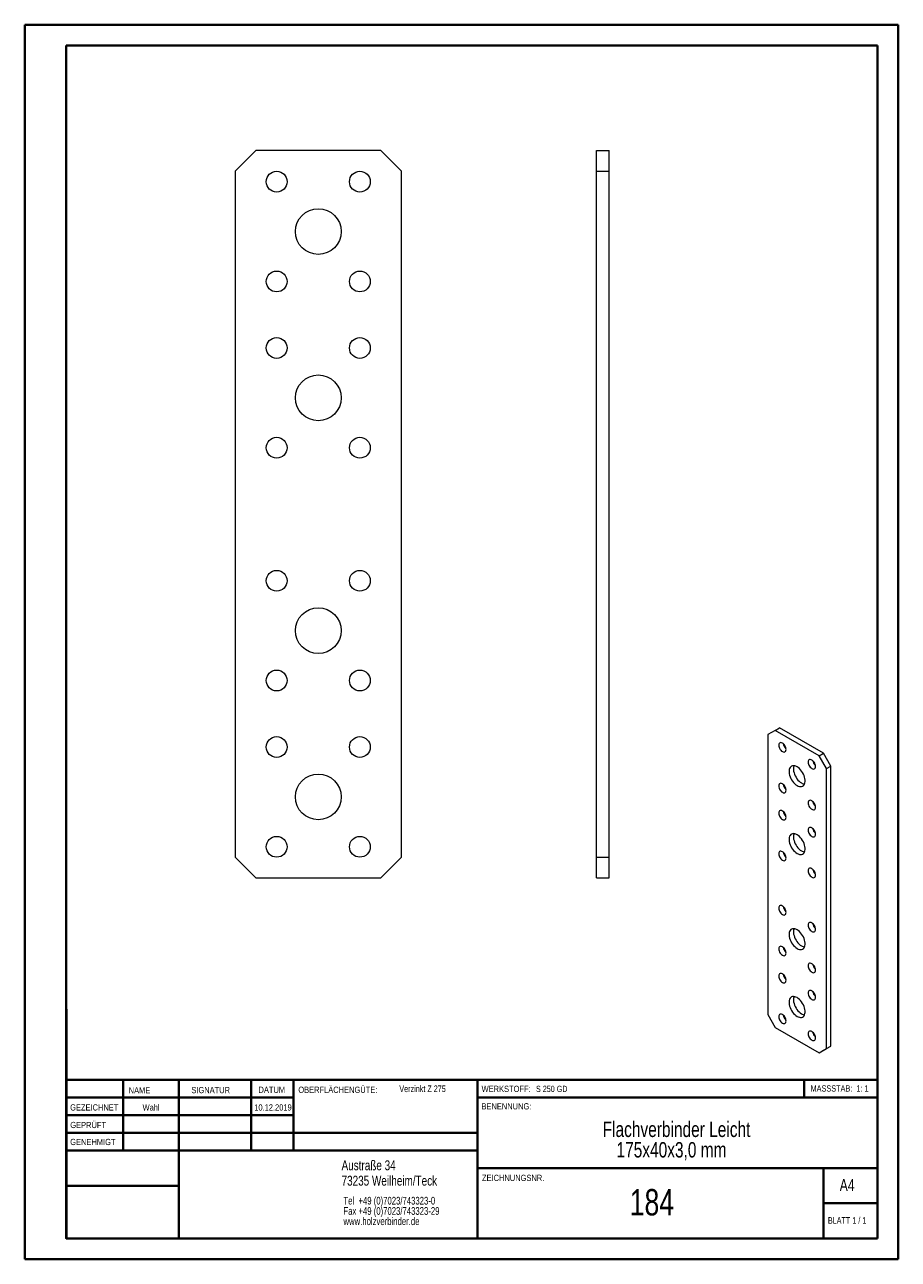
# Model space of a CAD drawing. Header units: millimetres. Extents: x 0 to 210, y 0 to 297.
import ezdxf

# ---------------------------------------------------------------- set-up
doc = ezdxf.new("R2010")
doc.units = ezdxf.units.MM
doc.styles.add('SLDTEXTSTYLE0', font='TXT', dxfattribs={"width": 0.75})
doc.styles.add('SLDTEXTSTYLE1', font='TXT', dxfattribs={"width": 0.681818})
doc.styles.add('SLDTEXTSTYLE2', font='TXT', dxfattribs={"width": 0.7})
doc.styles.add('SLDTEXTSTYLE3', font='TXT', dxfattribs={"width": 0.6875})

# ---------------------------------------------------------------- blocks, each defined once
blk = doc.blocks.new('SW_NOTE_0')
at = {"color": 0, "linetype": 'Continuous', "lineweight": 0, "char_height": 1.8521, "attachment_point": 1, "style": 'SLDTEXTSTYLE0'}
for s, insert in [('Tel  +49 (0)7023/743323-0', (0, 2.39)), ('Fax +49 (0)7023/743323-29', (0, -0.08)), ('www.holzverbinder.de', (0, -2.55))]:
    blk.add_mtext(s, dxfattribs=dict(at, insert=insert))
blk = doc.blocks.new('SW_NOTE_1')
at = {"color": 0, "linetype": 'Continuous', "lineweight": 0, "char_height": 3.7042, "attachment_point": 2, "style": 'SLDTEXTSTYLE0'}
for s, insert in [('Flachverbinder Leicht', (25.58, 4.77)), ('175x40x3,0 mm', (24.37, -0.16))]:
    blk.add_mtext(s, dxfattribs=dict(at, insert=insert))

msp = doc.modelspace()

# ---------------------------------------------------------------- linework, layer by layer
at = {"color": 7, "linetype": 'Continuous', "lineweight": 40}
for p, q in [((0.08, 0.21), (0.08, 297.21)), ((0.08, 297.21), (210.08, 297.21)), ((210.08, 0.21), (210.08, 297.21)), ((210.08, 292.21), (210.08, 297.21)), ((10.08, 292.21), (205.08, 292.21)), ((10.08, 5.21), (10.08, 292.21)), ((205.08, 5.21), (205.08, 292.21)), ((10.11, 60.37), (10.11, 5.12)), ((205.08, 43.37), (10.11, 43.37)), ((23.71, 43.37), (23.71, 26.37)), ((37.1, 43.37), (37.1, 5.12)), ((54.51, 43.37), (54.51, 26.37)), ((64.71, 26.37), (64.71, 43.37)), ((108.91, 43.37), (108.91, 5.12)), ((187.47, 39.12), (187.47, 43.37)), ((64.71, 39.1), (10.11, 39.1)), ((205.08, 39.12), (108.91, 39.12)), ((64.71, 34.87), (10.11, 34.87)), ((108.91, 30.62), (10.11, 30.62)), ((108.91, 26.37), (10.11, 26.37)), ((108.91, 22.12), (205.08, 22.12)), ((192.08, 5.21), (192.08, 22.21)), ((37.1, 17.87), (10.11, 17.87)), ((10.11, 13.71), (10.08, 13.71)), ((205.08, 13.71), (192.08, 13.71)), ((10.11, 9.46), (10.08, 9.46)), ((10.08, 5.21), (205.08, 5.21)), ((205.08, 5.21), (180.99, 5.21)), ((0.08, 0.21), (210.08, 0.21))]:
    msp.add_line(p, q, dxfattribs=at)
at = {"color": 7, "linetype": 'Continuous', "lineweight": 15}
for p, q in [((55.65, 266.95), (50.65, 261.95)), ((85.65, 266.95), (55.65, 266.95)), ((90.65, 261.95), (85.65, 266.95)), ((137.55, 261.95), (137.55, 266.95)), ((137.55, 266.95), (140.55, 266.95)), ((140.55, 261.95), (140.55, 266.95)), ((50.65, 261.95), (50.65, 96.95)), ((90.65, 96.95), (90.65, 261.95)), ((137.55, 261.95), (140.55, 261.95)), ((137.55, 96.95), (137.55, 261.95)), ((140.55, 96.95), (140.55, 261.95)), ((180.45, 127.46), (181.51, 128.07)), ((192.12, 121.95), (181.51, 128.07)), ((180.45, 127.46), (178.69, 126.44)), ((178.69, 126.44), (178.69, 59.07)), ((191.06, 121.33), (180.45, 127.46)), ((191.06, 121.33), (192.12, 121.95)), ((193.89, 118.88), (192.12, 121.95)), ((192.83, 118.27), (191.06, 121.33)), ((192.83, 118.27), (193.89, 118.88)), ((193.89, 51.52), (193.89, 118.88)), ((192.83, 50.91), (192.83, 118.27)), ((50.65, 96.95), (55.65, 91.95)), ((85.65, 91.95), (90.65, 96.95)), ((137.55, 91.95), (137.55, 96.95)), ((137.55, 96.95), (140.55, 96.95)), ((140.55, 91.95), (140.55, 96.95)), ((55.65, 91.95), (85.65, 91.95)), ((137.55, 91.95), (140.55, 91.95)), ((178.69, 59.07), (180.45, 56.01)), ((180.45, 56.01), (191.06, 49.89)), ((191.06, 49.89), (192.83, 50.91)), ((191.06, 49.89), (192.12, 50.5)), ((192.12, 50.5), (193.89, 51.52)), ((192.83, 50.91), (193.89, 51.52))]:
    msp.add_line(p, q, dxfattribs=at)
at = {"color": 7, "linetype": 'Continuous', "lineweight": 0}
for p, q in [((64.71, 39.12), (10.11, 39.12)), ((23.71, 5.21), (23.71, 5.12)), ((54.51, 5.21), (54.51, 5.12))]:
    msp.add_line(p, q, dxfattribs=at)
at = {"color": 7, "linetype": 'Continuous', "lineweight": 15, "flags": 128}
for points in [[(182.22, 122.35), (182.42, 122.27), (182.61, 122.23), (182.77, 122.26), (182.91, 122.34), (183.02, 122.47), (183.08, 122.65), (183.11, 122.86), (183.08, 123.1), (183.02, 123.36), (182.91, 123.61), (182.77, 123.85), (182.61, 124.07), (182.42, 124.26), (182.22, 124.4), (182.02, 124.48), (181.84, 124.52), (181.67, 124.49), (181.53, 124.41), (181.43, 124.28), (181.36, 124.1), (181.34, 123.88), (181.36, 123.64), (181.43, 123.39), (181.53, 123.14), (181.67, 122.89), (181.84, 122.68), (182.02, 122.49), (182.22, 122.35)], [(185.76, 114.19), (186.05, 114.05), (186.33, 113.96), (186.6, 113.92), (186.85, 113.95), (187.08, 114.02), (187.28, 114.16), (187.44, 114.34), (187.57, 114.57), (187.65, 114.84), (187.7, 115.15), (187.7, 115.48), (187.65, 115.84), (187.57, 116.21), (187.44, 116.58), (187.28, 116.96), (187.08, 117.32), (186.85, 117.66), (186.6, 117.97), (186.33, 118.25), (186.05, 118.49), (185.76, 118.68), (185.47, 118.82), (185.18, 118.91), (184.91, 118.94), (184.66, 118.92), (184.43, 118.84), (184.24, 118.71), (184.07, 118.53), (183.95, 118.3), (183.86, 118.03), (183.82, 117.72), (183.82, 117.39), (183.86, 117.03), (183.95, 116.66), (184.07, 116.28), (184.24, 115.91), (184.43, 115.55), (184.66, 115.21), (184.91, 114.9), (185.18, 114.62), (185.47, 114.38), (185.76, 114.19)], [(185.02, 118.94), (185.01, 118.91), (184.92, 118.64), (184.88, 118.33), (184.88, 118), (184.92, 117.64), (185.01, 117.27), (185.13, 116.9), (185.3, 116.52), (185.5, 116.16), (185.72, 115.82), (185.97, 115.51), (186.24, 115.23), (186.53, 114.99), (186.82, 114.8)], [(189.29, 118.27), (189.49, 118.18), (189.68, 118.15), (189.84, 118.18), (189.98, 118.26), (190.09, 118.39), (190.15, 118.57), (190.18, 118.78), (190.15, 119.02), (190.09, 119.28), (189.98, 119.53), (189.84, 119.77), (189.68, 119.99), (189.49, 120.17), (189.29, 120.31), (189.1, 120.4), (188.91, 120.43), (188.74, 120.41), (188.6, 120.33), (188.5, 120.2), (188.43, 120.02), (188.41, 119.8), (188.43, 119.56), (188.5, 119.31), (188.6, 119.06), (188.74, 118.81), (188.91, 118.59), (189.1, 118.41), (189.29, 118.27)], [(182.22, 112.56), (182.42, 112.47), (182.61, 112.44), (182.77, 112.46), (182.91, 112.54), (183.02, 112.67), (183.08, 112.85), (183.11, 113.07), (183.08, 113.31), (183.02, 113.56), (182.91, 113.81), (182.77, 114.06), (182.61, 114.27), (182.42, 114.46), (182.22, 114.6), (182.02, 114.68), (181.84, 114.72), (181.67, 114.69), (181.53, 114.61), (181.43, 114.48), (181.36, 114.3), (181.34, 114.09), (181.36, 113.85), (181.43, 113.59), (181.53, 113.34), (181.67, 113.1), (181.84, 112.88), (182.02, 112.69), (182.22, 112.56)], [(189.29, 108.47), (189.49, 108.39), (189.68, 108.35), (189.84, 108.38), (189.98, 108.46), (190.09, 108.59), (190.15, 108.77), (190.18, 108.98), (190.15, 109.22), (190.09, 109.48), (189.98, 109.73), (189.84, 109.97), (189.68, 110.19), (189.49, 110.38), (189.29, 110.51), (189.1, 110.6), (188.91, 110.64), (188.74, 110.61), (188.6, 110.53), (188.5, 110.4), (188.43, 110.22), (188.41, 110), (188.43, 109.76), (188.5, 109.51), (188.6, 109.26), (188.74, 109.01), (188.91, 108.8), (189.1, 108.61), (189.29, 108.47)], [(182.22, 106.02), (182.42, 105.94), (182.61, 105.9), (182.77, 105.93), (182.91, 106.01), (183.02, 106.14), (183.08, 106.32), (183.11, 106.53), (183.08, 106.77), (183.02, 107.03), (182.91, 107.28), (182.77, 107.52), (182.61, 107.74), (182.42, 107.93), (182.22, 108.06), (182.02, 108.15), (181.84, 108.18), (181.67, 108.16), (181.53, 108.08), (181.43, 107.95), (181.36, 107.77), (181.34, 107.55), (181.36, 107.31), (181.43, 107.06), (181.53, 106.81), (181.67, 106.56), (181.84, 106.35), (182.02, 106.16), (182.22, 106.02)], [(189.29, 101.94), (189.49, 101.85), (189.68, 101.82), (189.84, 101.85), (189.98, 101.93), (190.09, 102.06), (190.15, 102.24), (190.18, 102.45), (190.15, 102.69), (190.09, 102.94), (189.98, 103.2), (189.84, 103.44), (189.68, 103.66), (189.49, 103.84), (189.29, 103.98), (189.1, 104.07), (188.91, 104.1), (188.74, 104.08), (188.6, 104), (188.5, 103.86), (188.43, 103.69), (188.41, 103.47), (188.43, 103.23), (188.5, 102.98), (188.6, 102.72), (188.74, 102.48), (188.91, 102.26), (189.1, 102.08), (189.29, 101.94)], [(185.76, 97.86), (186.05, 97.72), (186.33, 97.63), (186.6, 97.59), (186.85, 97.62), (187.08, 97.69), (187.28, 97.83), (187.44, 98.01), (187.57, 98.24), (187.65, 98.51), (187.7, 98.82), (187.7, 99.15), (187.65, 99.51), (187.57, 99.88), (187.44, 100.25), (187.28, 100.63), (187.08, 100.99), (186.85, 101.33), (186.6, 101.64), (186.33, 101.92), (186.05, 102.16), (185.76, 102.35), (185.47, 102.49), (185.18, 102.58), (184.91, 102.61), (184.66, 102.59), (184.43, 102.51), (184.24, 102.38), (184.07, 102.2), (183.95, 101.97), (183.86, 101.7), (183.82, 101.39), (183.82, 101.06), (183.86, 100.7), (183.95, 100.33), (184.07, 99.95), (184.24, 99.58), (184.43, 99.22), (184.66, 98.88), (184.91, 98.57), (185.18, 98.29), (185.47, 98.05), (185.76, 97.86)], [(185.02, 102.61), (185.01, 102.58), (184.92, 102.31), (184.88, 102), (184.88, 101.67), (184.92, 101.31), (185.01, 100.94), (185.13, 100.57), (185.3, 100.19), (185.5, 99.83), (185.72, 99.49), (185.97, 99.18), (186.24, 98.9), (186.53, 98.66), (186.82, 98.47)], [(182.22, 96.22), (182.42, 96.14), (182.61, 96.1), (182.77, 96.13), (182.91, 96.21), (183.02, 96.34), (183.08, 96.52), (183.11, 96.74), (183.08, 96.97), (183.02, 97.23), (182.91, 97.48), (182.77, 97.73), (182.61, 97.94), (182.42, 98.13), (182.22, 98.27), (182.02, 98.35), (181.84, 98.39), (181.67, 98.36), (181.53, 98.28), (181.43, 98.15), (181.36, 97.97), (181.34, 97.76), (181.36, 97.52), (181.43, 97.26), (181.53, 97.01), (181.67, 96.77), (181.84, 96.55), (182.02, 96.36), (182.22, 96.22)], [(189.29, 92.14), (189.49, 92.05), (189.68, 92.02), (189.84, 92.05), (189.98, 92.13), (190.09, 92.26), (190.15, 92.44), (190.18, 92.65), (190.15, 92.89), (190.09, 93.15), (189.98, 93.4), (189.84, 93.64), (189.68, 93.86), (189.49, 94.04), (189.29, 94.18), (189.1, 94.27), (188.91, 94.3), (188.74, 94.28), (188.6, 94.2), (188.5, 94.07), (188.43, 93.89), (188.41, 93.67), (188.43, 93.43), (188.5, 93.18), (188.6, 92.93), (188.74, 92.68), (188.91, 92.47), (189.1, 92.28), (189.29, 92.14)], [(182.22, 83.16), (182.42, 83.07), (182.61, 83.04), (182.77, 83.06), (182.91, 83.15), (183.02, 83.28), (183.08, 83.46), (183.11, 83.67), (183.08, 83.91), (183.02, 84.16), (182.91, 84.42), (182.77, 84.66), (182.61, 84.88), (182.42, 85.06), (182.22, 85.2), (182.02, 85.29), (181.84, 85.32), (181.67, 85.3), (181.53, 85.22), (181.43, 85.08), (181.36, 84.91), (181.34, 84.69), (181.36, 84.45), (181.43, 84.2), (181.53, 83.94), (181.67, 83.7), (181.84, 83.48), (182.02, 83.3), (182.22, 83.16)], [(189.29, 79.08), (189.49, 78.99), (189.68, 78.96), (189.84, 78.98), (189.98, 79.06), (190.09, 79.2), (190.15, 79.37), (190.18, 79.59), (190.15, 79.83), (190.09, 80.08), (189.98, 80.34), (189.84, 80.58), (189.68, 80.8), (189.49, 80.98), (189.29, 81.12), (189.1, 81.21), (188.91, 81.24), (188.74, 81.21), (188.6, 81.13), (188.5, 81), (188.43, 80.82), (188.41, 80.61), (188.43, 80.37), (188.5, 80.12), (188.6, 79.86), (188.74, 79.62), (188.91, 79.4), (189.1, 79.22), (189.29, 79.08)], [(185.76, 74.99), (186.05, 74.85), (186.33, 74.76), (186.6, 74.73), (186.85, 74.75), (187.08, 74.83), (187.28, 74.96), (187.44, 75.15), (187.57, 75.38), (187.65, 75.65), (187.7, 75.95), (187.7, 76.29), (187.65, 76.65), (187.57, 77.02), (187.44, 77.39), (187.28, 77.76), (187.08, 78.12), (186.85, 78.46), (186.6, 78.78), (186.33, 79.06), (186.05, 79.29), (185.76, 79.49), (185.47, 79.63), (185.18, 79.72), (184.91, 79.75), (184.66, 79.73), (184.43, 79.65), (184.24, 79.52), (184.07, 79.34), (183.95, 79.11), (183.86, 78.83), (183.82, 78.53), (183.82, 78.19), (183.86, 77.84), (183.95, 77.46), (184.07, 77.09), (184.24, 76.72), (184.43, 76.36), (184.66, 76.02), (184.91, 75.7), (185.18, 75.43), (185.47, 75.19), (185.76, 74.99)], [(185.02, 79.74), (185.01, 79.72), (184.92, 79.45), (184.88, 79.14), (184.88, 78.8), (184.92, 78.45), (185.01, 78.08), (185.13, 77.7), (185.3, 77.33), (185.5, 76.97), (185.72, 76.63), (185.97, 76.32), (186.24, 76.04), (186.53, 75.8), (186.82, 75.61)], [(182.22, 73.36), (182.42, 73.27), (182.61, 73.24), (182.77, 73.27), (182.91, 73.35), (183.02, 73.48), (183.08, 73.66), (183.11, 73.87), (183.08, 74.11), (183.02, 74.37), (182.91, 74.62), (182.77, 74.86), (182.61, 75.08), (182.42, 75.26), (182.22, 75.4), (182.02, 75.49), (181.84, 75.52), (181.67, 75.5), (181.53, 75.42), (181.43, 75.28), (181.36, 75.11), (181.34, 74.89), (181.36, 74.65), (181.43, 74.4), (181.53, 74.14), (181.67, 73.9), (181.84, 73.68), (182.02, 73.5), (182.22, 73.36)], [(189.29, 69.28), (189.49, 69.19), (189.68, 69.16), (189.84, 69.18), (189.98, 69.26), (190.09, 69.4), (190.15, 69.58), (190.18, 69.79), (190.15, 70.03), (190.09, 70.28), (189.98, 70.54), (189.84, 70.78), (189.68, 71), (189.49, 71.18), (189.29, 71.32), (189.1, 71.41), (188.91, 71.44), (188.74, 71.42), (188.6, 71.34), (188.5, 71.2), (188.43, 71.02), (188.41, 70.81), (188.43, 70.57), (188.5, 70.32), (188.6, 70.06), (188.74, 69.82), (188.91, 69.6), (189.1, 69.42), (189.29, 69.28)], [(182.22, 66.83), (182.42, 66.74), (182.61, 66.71), (182.77, 66.73), (182.91, 66.81), (183.02, 66.95), (183.08, 67.13), (183.11, 67.34), (183.08, 67.58), (183.02, 67.83), (182.91, 68.09), (182.77, 68.33), (182.61, 68.55), (182.42, 68.73), (182.22, 68.87), (182.02, 68.96), (181.84, 68.99), (181.67, 68.97), (181.53, 68.89), (181.43, 68.75), (181.36, 68.57), (181.34, 68.36), (181.36, 68.12), (181.43, 67.87), (181.53, 67.61), (181.67, 67.37), (181.84, 67.15), (182.02, 66.97), (182.22, 66.83)], [(185.76, 58.66), (186.05, 58.52), (186.33, 58.43), (186.6, 58.4), (186.85, 58.42), (187.08, 58.5), (187.28, 58.63), (187.44, 58.81), (187.57, 59.04), (187.65, 59.32), (187.7, 59.62), (187.7, 59.96), (187.65, 60.31), (187.57, 60.68), (187.44, 61.06), (187.28, 61.43), (187.08, 61.79), (186.85, 62.13), (186.6, 62.45), (186.33, 62.72), (186.05, 62.96), (185.76, 63.16), (185.47, 63.3), (185.18, 63.39), (184.91, 63.42), (184.66, 63.4), (184.43, 63.32), (184.24, 63.19), (184.07, 63), (183.95, 62.77), (183.86, 62.5), (183.82, 62.2), (183.82, 61.86), (183.86, 61.5), (183.95, 61.13), (184.07, 60.76), (184.24, 60.39), (184.43, 60.03), (184.66, 59.69), (184.91, 59.37), (185.18, 59.09), (185.47, 58.86), (185.76, 58.66)], [(185.02, 63.41), (185.01, 63.39), (184.92, 63.12), (184.88, 62.81), (184.88, 62.47), (184.92, 62.12), (185.01, 61.75), (185.13, 61.37), (185.3, 61), (185.5, 60.64), (185.72, 60.3), (185.97, 59.99), (186.24, 59.71), (186.53, 59.47), (186.82, 59.28)], [(189.29, 62.75), (189.49, 62.66), (189.68, 62.63), (189.84, 62.65), (189.98, 62.73), (190.09, 62.87), (190.15, 63.04), (190.18, 63.26), (190.15, 63.5), (190.09, 63.75), (189.98, 64.01), (189.84, 64.25), (189.68, 64.47), (189.49, 64.65), (189.29, 64.79), (189.1, 64.88), (188.91, 64.91), (188.74, 64.88), (188.6, 64.8), (188.5, 64.67), (188.43, 64.49), (188.41, 64.28), (188.43, 64.04), (188.5, 63.78), (188.6, 63.53), (188.74, 63.29), (188.91, 63.07), (189.1, 62.89), (189.29, 62.75)], [(182.22, 57.03), (182.42, 56.94), (182.61, 56.91), (182.77, 56.94), (182.91, 57.02), (183.02, 57.15), (183.08, 57.33), (183.11, 57.54), (183.08, 57.78), (183.02, 58.03), (182.91, 58.29), (182.77, 58.53), (182.61, 58.75), (182.42, 58.93), (182.22, 59.07), (182.02, 59.16), (181.84, 59.19), (181.67, 59.17), (181.53, 59.09), (181.43, 58.95), (181.36, 58.78), (181.34, 58.56), (181.36, 58.32), (181.43, 58.07), (181.53, 57.81), (181.67, 57.57), (181.84, 57.35), (182.02, 57.17), (182.22, 57.03)], [(189.29, 52.95), (189.49, 52.86), (189.68, 52.83), (189.84, 52.85), (189.98, 52.93), (190.09, 53.07), (190.15, 53.24), (190.18, 53.46), (190.15, 53.7), (190.09, 53.95), (189.98, 54.21), (189.84, 54.45), (189.68, 54.67), (189.49, 54.85), (189.29, 54.99), (189.1, 55.08), (188.91, 55.11), (188.74, 55.09), (188.6, 55), (188.5, 54.87), (188.43, 54.69), (188.41, 54.48), (188.43, 54.24), (188.5, 53.99), (188.6, 53.73), (188.74, 53.49), (188.91, 53.27), (189.1, 53.09), (189.29, 52.95)]]:
    msp.add_lwpolyline(points, dxfattribs=at)
at = {"color": 7, "linetype": 'Continuous', "lineweight": 15}
for centre, radius in [((60.65, 259.45), 2.5), ((80.65, 259.45), 2.5), ((70.65, 247.45), 5.5), ((60.65, 235.45), 2.5), ((80.65, 235.45), 2.5), ((60.65, 219.45), 2.5), ((80.65, 219.45), 2.5), ((70.65, 207.45), 5.5), ((60.65, 195.45), 2.5), ((80.65, 195.45), 2.5), ((60.65, 163.45), 2.5), ((80.65, 163.45), 2.5), ((70.65, 151.45), 5.5), ((60.65, 139.45), 2.5), ((80.65, 139.45), 2.5), ((60.65, 123.45), 2.5), ((80.65, 123.45), 2.5), ((70.65, 111.45), 5.5), ((60.65, 99.45), 2.5), ((80.65, 99.45), 2.5)]:
    msp.add_circle(centre, radius, dxfattribs=at)
for centre, radius, start, end in [((184.41, 124.64), 2.03, 190.9638, 229.0308), ((191.48, 120.56), 2.03, 190.9638, 229.0308), ((184.41, 114.84), 2.03, 190.9638, 229.0308), ((187.79, 116.39), 1.86, 238.5801, 262.883), ((191.48, 110.76), 2.03, 190.9638, 229.0308), ((184.41, 108.31), 2.03, 190.9638, 229.0308), ((191.48, 104.23), 2.03, 190.9638, 229.0308), ((184.41, 98.51), 2.03, 190.9638, 229.0308), ((187.79, 100.06), 1.86, 238.5801, 262.883), ((191.48, 94.43), 2.03, 190.9638, 229.0308), ((184.41, 85.45), 2.03, 190.9638, 229.0308), ((191.48, 81.36), 2.03, 190.9638, 229.0308), ((184.41, 75.65), 2.03, 190.9638, 229.0308), ((187.79, 77.19), 1.86, 238.5801, 262.883), ((184.41, 69.11), 2.03, 190.9638, 229.0308), ((191.48, 71.57), 2.03, 190.9638, 229.0308), ((191.48, 65.03), 2.03, 190.9638, 229.0308), ((184.41, 59.32), 2.03, 190.9638, 229.0308), ((187.79, 60.86), 1.86, 238.5801, 262.883), ((191.48, 55.23), 2.03, 190.9638, 229.0308)]:
    msp.add_arc(centre, radius, start, end, dxfattribs=at)

# ---------------------------------------------------------------- block references
at = {"color": 7, "linetype": 'Continuous', "lineweight": 0}
for name, p in [('SW_NOTE_1', (131.19, 28.57)), ('SW_NOTE_0', (76.7, 12.85))]:
    msp.add_blockref(name, p, dxfattribs=at)

# ---------------------------------------------------------------- texts
for s, insert, char_height, attachment_point, style in [('NAME', (25.07, 41.62), 1.5, 1, 'SLDTEXTSTYLE0'), ('SIGNATUR', (40.14, 41.68), 1.5, 1, 'SLDTEXTSTYLE0'), ('DATUM', (56.28, 41.74), 1.5, 1, 'SLDTEXTSTYLE0'), ('OBERFLÄCHENGÜTE:', (65.86, 41.74), 1.5, 1, 'SLDTEXTSTYLE0'), ('Verzinkt Z 275', (90.14, 42.03), 1.5875, 1, 'SLDTEXTSTYLE0'), ('WERKSTOFF:', (109.91, 41.96), 1.5, 1, 'SLDTEXTSTYLE0'), ('S 250 GD', (122.99, 41.96), 1.5, 1, 'SLDTEXTSTYLE3'), ('MASSSTAB:  1: 1', (188.99, 42.07), 1.5, 1, 'SLDTEXTSTYLE2'), ('GEZEICHNET', (11, 37.51), 1.5, 1, 'SLDTEXTSTYLE0'), ('Wahl', (30.46, 37.5), 1.499, 2, 'SLDTEXTSTYLE0'), ('10.12.2019', (59.76, 37.5), 1.499, 2, 'SLDTEXTSTYLE0'), ('BENENNUNG:', (109.88, 37.77), 1.5, 1, 'SLDTEXTSTYLE0'), ('GEPRÜFT', (11.03, 33.28), 1.5, 1, 'SLDTEXTSTYLE0'), ('GENEHMIGT', (11.02, 29.19), 1.5, 1, 'SLDTEXTSTYLE0'), ('Austraße 34', (76.25, 24.02), 2.3813, 1, 'SLDTEXTSTYLE0'), ('73235 Weilheim/Teck', (76.25, 20.32), 2.3813, 1, 'SLDTEXTSTYLE0'), ('ZEICHNUNGSNR.', (110, 20.55), 1.5, 1, 'SLDTEXTSTYLE0'), ('A4', (196, 19.52), 2.91, 1, 'SLDTEXTSTYLE0'), ('184', (150.85, 17.12), 6.35, 2, 'SLDTEXTSTYLE0'), ('BLATT 1 / 1', (193.16, 10.36), 1.5875, 1, 'SLDTEXTSTYLE1')]:
    msp.add_mtext(s, dxfattribs=dict(at, insert=insert, char_height=char_height, attachment_point=attachment_point, style=style))

doc.saveas('drawing.dxf')
